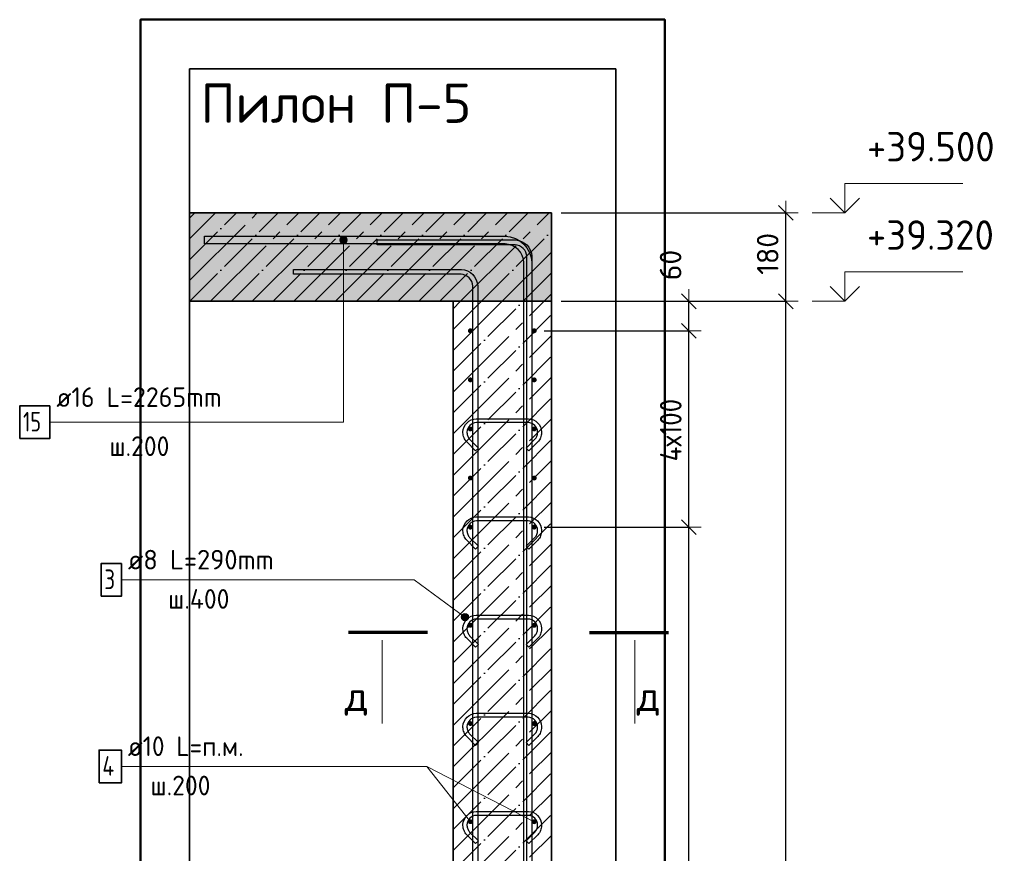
# Model space of a CAD drawing. Header units: millimetres. Extents: x -2995 to 60896, y -2809 to 57831.
# Tile 103 of 169: x 46196 to 48200, y 24738 to 26436. Entities that reach past the tile are written whole.
import ezdxf

# ---------------------------------------------------------------- set-up
doc = ezdxf.new("R2010")
doc.units = ezdxf.units.MM
doc.header["$PDMODE"] = 65
doc.linetypes.add('______11', pattern=[100, 80, -10, 0, -10])
doc.linetypes.add('______5', pattern=[220, 160, -20, 20, -20])
for name, color, linetype, lineweight in [('Standard', 7, 'Continuous', 25), ('Арм.стержн. вертикальными 1', 22, 'Continuous', 35), ('Арм.стержн.горизонт. 1', 180, 'Continuous', 35), ('Высотная отметки_ общее', 7, 'Continuous', 13), ('Размерная линия_ общее', 7, 'Continuous', 13)]:
    doc.layers.add(name, color=color, linetype=linetype, lineweight=lineweight)
doc.layers.add('Арм.стержн. вертикальными 2', color=7, linetype='Continuous', lineweight=35, true_color=0x006e00)
doc.layers.add('Арм.стержн.Стяжки', color=7, linetype='Continuous', lineweight=35, true_color=0x501e0f)
doc.styles.add('ISOCPEUR', font='ISOCPEUR')
doc.dimstyles.new('DIMSTYLE_3', dxfattribs={"dimtxt": 44, "dimasz": 50, "dimexe": 0, "dimexo": 0, "dimgap": 22, "dimtad": 2, "dimdec": 0, "dimrnd": 5, "dimzin": 12, "dimdsep": 46, "dimtxsty": 'ISOCPEUR', "dimblk1": 'ALL_ML_STRICH', "dimblk2": 'ALL_ML_STRICH', "dimsah": 1, "dimcen": 0, "dimclrd": 7, "dimclre": 256, "dimclrt": 7, "dimadec": 0, "dimazin": 0, "dimtfac": 1, "dimtdec": 0, "dimtix": 1, "dimtmove": 2, "dimatfit": 3, "dimfxl": 0, "dimtvp": 1.2, "dimtzin": 0, "dimlwd": 0, "dimlwe": -3, "dimarcsym": 0})
doc.dimstyles.new('DIMSTYLE_5', dxfattribs={"dimtxt": 44, "dimasz": 50, "dimexe": 0, "dimexo": 0, "dimgap": 22, "dimtad": 2, "dimdec": 0, "dimrnd": 5, "dimzin": 12, "dimdsep": 46, "dimtxsty": 'ISOCPEUR', "dimblk1": 'ALL_ML_STRICH', "dimblk2": 'ALL_ML_STRICH', "dimsah": 1, "dimcen": 0, "dimclrd": 7, "dimclre": 256, "dimclrt": 7, "dimadec": 0, "dimazin": 0, "dimtfac": 1, "dimtdec": 0, "dimtix": 1, "dimtmove": 2, "dimatfit": 3, "dimfxl": 0, "dimtzin": 0, "dimlwd": 0, "dimlwe": -3, "dimarcsym": 0})

# ---------------------------------------------------------------- blocks, each defined once
blk = doc.blocks.new('COMPLEX_ELEVATIONDIM_5')
at = {"layer": 'Высотная отметки_ общее', "color": 7, "linetype": 'Continuous', "lineweight": 13, "transparency": 33554687}
for p, q in [((47875.5, 26042), (47875.5, 26102)), ((47875.5, 26102), (48115.5, 26102)), ((47875.5, 26042), (47845.5, 26072)), ((47875.5, 26042), (47905.5, 26072)), ((47875.5, 26042), (47809.3, 26042)), ((47875.5, 26042), (47875.5, 26042)), ((47875.5, 26042), (47875.5, 26042)), ((47875.5, 26042), (47875.5, 26042)), ((47875.5, 26042), (47875.5, 26042)), ((47875.5, 25862), (47875.5, 25922)), ((47875.5, 25922), (48115.5, 25922)), ((47875.5, 25862), (47845.5, 25892)), ((47875.5, 25862), (47905.5, 25892)), ((47875.5, 25862), (47809.3, 25862)), ((47875.5, 25862), (47875.5, 25862)), ((47875.5, 25862), (47875.5, 25862)), ((47875.5, 25862), (47875.5, 25862)), ((47875.5, 25862), (47875.5, 25862))]:
    blk.add_line(p, q, dxfattribs=at)
at = {"layer": 'Высотная отметки_ общее', "color": 7, "linetype": 'Continuous', "lineweight": 13, "transparency": 33554687, "char_height": 60, "width": 298.477, "attachment_point": 7, "style": 'ISOCPEUR'}
for s, insert in [('\\W0.96;+39.500', (47920.5, 26147)), ('\\W0.96;+39.320', (47920.5, 25967))]:
    blk.add_mtext(s, dxfattribs=dict(at, insert=insert))
blk = doc.blocks.new('ALL_ML_STRICH')
at = {"color": 0, "linetype": 'ByBlock', "lineweight": -2}
for p, q in [((0, -0.5), (0, 0.5)), ((-1, 0), (0.5, 0)), ((-0.3, -0.3), (0.3, 0.3))]:
    blk.add_line(p, q, dxfattribs=at)
blk = doc.blocks.new('*D162')
at = {"layer": 'DEFPOINTS', "color": 7, "linetype": 'Continuous', "lineweight": 13, "transparency": 33554687}
for p in [(47278.2, 25862), (47326.2, 22742), (47755.5, 22742)]:
    blk.add_point(p, dxfattribs=at)
at = {"layer": 'Размерная линия_ общее', "color": 253, "linetype": 'Continuous', "lineweight": -2, "true_color": 0xa0a0a0, "transparency": 33554687}
for p, q in [((47298.2, 25862), (47755.5, 25862)), ((47346.2, 22742), (47755.5, 22742))]:
    blk.add_line(p, q, dxfattribs=at)
at = {"layer": 'Размерная линия_ общее', "color": 7, "linetype": 'Continuous', "lineweight": -2, "transparency": 33554687}
blk.add_line((47755.5, 22742), (47755.5, 25862), dxfattribs=at)
at = {"layer": 'Размерная линия_ общее', "color": 7, "linetype": 'Continuous', "lineweight": 13, "transparency": 33554687, "xscale": 50, "yscale": 50, "zscale": 50}
for p, rotation in [((47755.5, 25862), 90), ((47755.5, 22742), 270)]:
    blk.add_blockref('ALL_ML_STRICH', p, dxfattribs=dict(at, rotation=rotation))
at = {"layer": 'Размерная линия_ общее', "color": 7, "linetype": 'Continuous', "lineweight": 13, "transparency": 33554687, "insert": (47718.5, 24308.6), "char_height": 44, "width": 176, "attachment_point": 5, "rotation": 90, "style": 'ISOCPEUR'}
blk.add_mtext('\\A1;{3120}', dxfattribs=at)
blk = doc.blocks.new('*D163')
at = {"layer": 'DEFPOINTS', "color": 7, "linetype": 'Continuous', "lineweight": 13, "transparency": 33554687}
for p in [(47278.2, 26042), (47278.2, 25862), (47755.5, 25862)]:
    blk.add_point(p, dxfattribs=at)
at = {"layer": 'Размерная линия_ общее', "color": 253, "linetype": 'Continuous', "lineweight": -2, "true_color": 0xa0a0a0, "transparency": 33554687}
for p, q in [((47298.2, 26042), (47755.5, 26042)), ((47298.2, 25862), (47755.5, 25862))]:
    blk.add_line(p, q, dxfattribs=at)
at = {"layer": 'Размерная линия_ общее', "color": 7, "linetype": 'Continuous', "lineweight": -2, "transparency": 33554687}
blk.add_line((47755.5, 25862), (47755.5, 26042), dxfattribs=at)
at = {"layer": 'Размерная линия_ общее', "color": 7, "linetype": 'Continuous', "lineweight": 13, "transparency": 33554687, "xscale": 50, "yscale": 50, "zscale": 50}
for p, rotation in [((47755.5, 26042), 90), ((47755.5, 25862), 270)]:
    blk.add_blockref('ALL_ML_STRICH', p, dxfattribs=dict(at, rotation=rotation))
at = {"layer": 'Размерная линия_ общее', "color": 7, "linetype": 'Continuous', "lineweight": 13, "transparency": 33554687, "insert": (47718.5, 25958.6), "char_height": 44, "width": 132, "attachment_point": 5, "rotation": 90, "style": 'ISOCPEUR'}
blk.add_mtext('\\A1;{180}', dxfattribs=at)
blk = doc.blocks.new('*D166')
at = {"layer": 'DEFPOINTS', "color": 7, "linetype": 'Continuous', "lineweight": 13, "transparency": 33554687}
for p in [(47243.2, 25402), (47243.2, 23202), (47558.2, 23202)]:
    blk.add_point(p, dxfattribs=at)
at = {"layer": 'Размерная линия_ общее', "color": 253, "linetype": 'Continuous', "lineweight": -2, "true_color": 0xa0a0a0, "transparency": 33554687}
for p, q in [((47263.2, 25402), (47558.2, 25402)), ((47263.2, 23202), (47558.2, 23202))]:
    blk.add_line(p, q, dxfattribs=at)
at = {"layer": 'Размерная линия_ общее', "color": 7, "linetype": 'Continuous', "lineweight": -2, "transparency": 33554687}
blk.add_line((47558.2, 23202), (47558.2, 25402), dxfattribs=at)
at = {"layer": 'Размерная линия_ общее', "color": 7, "linetype": 'Continuous', "lineweight": 13, "transparency": 33554687, "xscale": 50, "yscale": 50, "zscale": 50}
for p, rotation in [((47558.2, 25402), 90), ((47558.2, 23202), 270)]:
    blk.add_blockref('ALL_ML_STRICH', p, dxfattribs=dict(at, rotation=rotation))
at = {"layer": 'Размерная линия_ общее', "color": 7, "linetype": 'Continuous', "lineweight": 13, "transparency": 33554687, "insert": (47499.2, 24158), "char_height": 44, "width": 2.2, "attachment_point": 1, "rotation": 90, "line_spacing_factor": 0.60241, "style": 'ISOCPEUR'}
blk.add_mtext('\\W0.91;11х200=2200', dxfattribs=at)
blk = doc.blocks.new('*D167')
at = {"layer": 'DEFPOINTS', "color": 7, "linetype": 'Continuous', "lineweight": 13, "transparency": 33554687}
for p in [(47243.2, 25802), (47243.2, 25402), (47558.2, 25402)]:
    blk.add_point(p, dxfattribs=at)
at = {"layer": 'Размерная линия_ общее', "color": 253, "linetype": 'Continuous', "lineweight": -2, "true_color": 0xa0a0a0, "transparency": 33554687}
for p, q in [((47263.2, 25802), (47558.2, 25802)), ((47263.2, 25402), (47558.2, 25402))]:
    blk.add_line(p, q, dxfattribs=at)
at = {"layer": 'Размерная линия_ общее', "color": 7, "linetype": 'Continuous', "lineweight": -2, "transparency": 33554687}
blk.add_line((47558.2, 25402), (47558.2, 25802), dxfattribs=at)
at = {"layer": 'Размерная линия_ общее', "color": 7, "linetype": 'Continuous', "lineweight": 13, "transparency": 33554687, "xscale": 50, "yscale": 50, "zscale": 50}
for p, rotation in [((47558.2, 25802), 90), ((47558.2, 25402), 270)]:
    blk.add_blockref('ALL_ML_STRICH', p, dxfattribs=dict(at, rotation=rotation))
at = {"layer": 'Размерная линия_ общее', "color": 7, "linetype": 'Continuous', "lineweight": 13, "transparency": 33554687, "insert": (47499.2, 25536), "char_height": 44, "width": 2.2, "attachment_point": 1, "rotation": 90, "line_spacing_factor": 0.60241, "style": 'ISOCPEUR'}
blk.add_mtext('\\W0.91;4х100', dxfattribs=at)
blk = doc.blocks.new('*D168')
at = {"layer": 'DEFPOINTS', "color": 7, "linetype": 'Continuous', "lineweight": 13, "transparency": 33554687}
for p in [(47278.2, 25862), (47243.2, 25802), (47558.2, 25802)]:
    blk.add_point(p, dxfattribs=at)
at = {"layer": 'Размерная линия_ общее', "color": 253, "linetype": 'Continuous', "lineweight": -2, "true_color": 0xa0a0a0, "transparency": 33554687}
for p, q in [((47298.2, 25862), (47558.2, 25862)), ((47263.2, 25802), (47558.2, 25802))]:
    blk.add_line(p, q, dxfattribs=at)
at = {"layer": 'Размерная линия_ общее', "color": 7, "linetype": 'Continuous', "lineweight": -2, "transparency": 33554687}
blk.add_line((47558.2, 25802), (47558.2, 25862), dxfattribs=at)
at = {"layer": 'Размерная линия_ общее', "color": 7, "linetype": 'Continuous', "lineweight": 13, "transparency": 33554687, "xscale": 50, "yscale": 50, "zscale": 50}
for p, rotation in [((47558.2, 25862), 90), ((47558.2, 25802), 270)]:
    blk.add_blockref('ALL_ML_STRICH', p, dxfattribs=dict(at, rotation=rotation))
at = {"layer": 'Размерная линия_ общее', "color": 7, "linetype": 'Continuous', "lineweight": 13, "transparency": 33554687, "insert": (47520.8, 25935.9), "char_height": 44, "width": 88, "attachment_point": 5, "rotation": 90, "style": 'ISOCPEUR'}
blk.add_mtext('\\A1;{60}', dxfattribs=at)

msp = doc.modelspace()

# ---------------------------------------------------------------- hatches: boundary and pattern name
at = {"linetype": 'Continuous', "lineweight": -3, "transparency": 33554687}
msp.add_hatch(color=9, dxfattribs=at).paths.add_polyline_path([(47278.2, 25862), (47278.2, 26042), (46541.8, 26042), (46541.8, 25862)])
at = {"layer": 'Арм.стержн. вертикальными 2', "linetype": 'Continuous', "lineweight": 13, "transparency": 33554687}
for points in [[(46847.7, 25987), (46862.7, 25987), (46861.6, 25990.8)], [(46847.7, 25987), (46861.6, 25990.8), (46848.7, 25990.8)], [(46848.7, 25983.3), (46862.7, 25987), (46847.7, 25987)], [(46848.7, 25990.8), (46861.6, 25990.8), (46858.9, 25993.5)], [(46848.7, 25990.8), (46858.9, 25993.5), (46851.4, 25993.5)], [(46848.7, 25983.3), (46861.6, 25983.3), (46862.7, 25987)], [(46851.4, 25980.6), (46861.6, 25983.3), (46848.7, 25983.3)], [(46851.4, 25993.5), (46858.9, 25993.5), (46855.2, 25994.5)], [(46851.4, 25980.6), (46858.9, 25980.6), (46861.6, 25983.3)], [(46858.9, 25980.6), (46851.4, 25980.6), (46855.2, 25979.5)]]:
    msp.add_hatch(color=7, dxfattribs=at).paths.add_polyline_path(points)
at = {"layer": 'Арм.стержн.горизонт. 1', "linetype": 'Continuous', "lineweight": 50, "transparency": 33554687}
for points in [[(47118.2, 25802), (47117.9, 25804), (47116.8, 25805.6), (47115.2, 25806.7), (47113.2, 25807), (47111.3, 25806.7), (47109.7, 25805.6), (47108.6, 25804), (47108.2, 25802), (47108.6, 25800.1), (47109.7, 25798.5), (47111.3, 25797.4), (47113.2, 25797), (47115.2, 25797.4), (47116.8, 25798.5), (47117.9, 25800.1)], [(47248.2, 25802), (47247.9, 25804), (47246.8, 25805.6), (47245.2, 25806.7), (47243.2, 25807), (47241.3, 25806.7), (47239.7, 25805.6), (47238.6, 25804), (47238.2, 25802), (47238.6, 25800.1), (47239.7, 25798.5), (47241.3, 25797.4), (47243.2, 25797), (47245.2, 25797.4), (47246.8, 25798.5), (47247.9, 25800.1)], [(47118.2, 25702), (47117.9, 25704), (47116.8, 25705.6), (47115.2, 25706.7), (47113.2, 25707), (47111.3, 25706.7), (47109.7, 25705.6), (47108.6, 25704), (47108.2, 25702), (47108.6, 25700.1), (47109.7, 25698.5), (47111.3, 25697.4), (47113.2, 25697), (47115.2, 25697.4), (47116.8, 25698.5), (47117.9, 25700.1)], [(47248.2, 25702), (47247.9, 25704), (47246.8, 25705.6), (47245.2, 25706.7), (47243.2, 25707), (47241.3, 25706.7), (47239.7, 25705.6), (47238.6, 25704), (47238.2, 25702), (47238.6, 25700.1), (47239.7, 25698.5), (47241.3, 25697.4), (47243.2, 25697), (47245.2, 25697.4), (47246.8, 25698.5), (47247.9, 25700.1)], [(47118.2, 25602), (47117.9, 25604), (47116.8, 25605.6), (47115.2, 25606.7), (47113.2, 25607), (47111.3, 25606.7), (47109.7, 25605.6), (47108.6, 25604), (47108.2, 25602), (47108.6, 25600.1), (47109.7, 25598.5), (47111.3, 25597.4), (47113.2, 25597), (47115.2, 25597.4), (47116.8, 25598.5), (47117.9, 25600.1)], [(47248.2, 25602), (47247.9, 25604), (47246.8, 25605.6), (47245.2, 25606.7), (47243.2, 25607), (47241.3, 25606.7), (47239.7, 25605.6), (47238.6, 25604), (47238.2, 25602), (47238.6, 25600.1), (47239.7, 25598.5), (47241.3, 25597.4), (47243.2, 25597), (47245.2, 25597.4), (47246.8, 25598.5), (47247.9, 25600.1)], [(47118.2, 25502), (47117.9, 25504), (47116.8, 25505.6), (47115.2, 25506.7), (47113.2, 25507), (47111.3, 25506.7), (47109.7, 25505.6), (47108.6, 25504), (47108.2, 25502), (47108.6, 25500.1), (47109.7, 25498.5), (47111.3, 25497.4), (47113.2, 25497), (47115.2, 25497.4), (47116.8, 25498.5), (47117.9, 25500.1)], [(47248.2, 25502), (47247.9, 25504), (47246.8, 25505.6), (47245.2, 25506.7), (47243.2, 25507), (47241.3, 25506.7), (47239.7, 25505.6), (47238.6, 25504), (47238.2, 25502), (47238.6, 25500.1), (47239.7, 25498.5), (47241.3, 25497.4), (47243.2, 25497), (47245.2, 25497.4), (47246.8, 25498.5), (47247.9, 25500.1)], [(47118.2, 25402), (47117.9, 25404), (47116.8, 25405.6), (47115.2, 25406.7), (47113.2, 25407), (47111.3, 25406.7), (47109.7, 25405.6), (47108.6, 25404), (47108.2, 25402), (47108.6, 25400.1), (47109.7, 25398.5), (47111.3, 25397.4), (47113.2, 25397), (47115.2, 25397.4), (47116.8, 25398.5), (47117.9, 25400.1)], [(47248.2, 25402), (47247.9, 25404), (47246.8, 25405.6), (47245.2, 25406.7), (47243.2, 25407), (47241.3, 25406.7), (47239.7, 25405.6), (47238.6, 25404), (47238.2, 25402), (47238.6, 25400.1), (47239.7, 25398.5), (47241.3, 25397.4), (47243.2, 25397), (47245.2, 25397.4), (47246.8, 25398.5), (47247.9, 25400.1)], [(47118.2, 25202), (47117.9, 25204), (47116.8, 25205.6), (47115.2, 25206.7), (47113.2, 25207), (47111.3, 25206.7), (47109.7, 25205.6), (47108.6, 25204), (47108.2, 25202), (47108.6, 25200.1), (47109.7, 25198.5), (47111.3, 25197.4), (47113.2, 25197), (47115.2, 25197.4), (47116.8, 25198.5), (47117.9, 25200.1)], [(47248.2, 25202), (47247.9, 25204), (47246.8, 25205.6), (47245.2, 25206.7), (47243.2, 25207), (47241.3, 25206.7), (47239.7, 25205.6), (47238.6, 25204), (47238.2, 25202), (47238.6, 25200.1), (47239.7, 25198.5), (47241.3, 25197.4), (47243.2, 25197), (47245.2, 25197.4), (47246.8, 25198.5), (47247.9, 25200.1)], [(47118.2, 25002), (47117.9, 25004), (47116.8, 25005.6), (47115.2, 25006.7), (47113.2, 25007), (47111.3, 25006.7), (47109.7, 25005.6), (47108.6, 25004), (47108.2, 25002), (47108.6, 25000.1), (47109.7, 24998.5), (47111.3, 24997.4), (47113.2, 24997), (47115.2, 24997.4), (47116.8, 24998.5), (47117.9, 25000.1)], [(47248.2, 25002), (47247.9, 25004), (47246.8, 25005.6), (47245.2, 25006.7), (47243.2, 25007), (47241.3, 25006.7), (47239.7, 25005.6), (47238.6, 25004), (47238.2, 25002), (47238.6, 25000.1), (47239.7, 24998.5), (47241.3, 24997.4), (47243.2, 24997), (47245.2, 24997.4), (47246.8, 24998.5), (47247.9, 25000.1)], [(47118.2, 24802), (47117.9, 24804), (47116.8, 24805.6), (47115.2, 24806.7), (47113.2, 24807), (47111.3, 24806.7), (47109.7, 24805.6), (47108.6, 24804), (47108.2, 24802), (47108.6, 24800.1), (47109.7, 24798.5), (47111.3, 24797.4), (47113.2, 24797), (47115.2, 24797.4), (47116.8, 24798.5), (47117.9, 24800.1)], [(47248.2, 24802), (47247.9, 24804), (47246.8, 24805.6), (47245.2, 24806.7), (47243.2, 24807), (47241.3, 24806.7), (47239.7, 24805.6), (47238.6, 24804), (47238.2, 24802), (47238.6, 24800.1), (47239.7, 24798.5), (47241.3, 24797.4), (47243.2, 24797), (47245.2, 24797.4), (47246.8, 24798.5), (47247.9, 24800.1)]]:
    msp.add_hatch(color=4, dxfattribs=at).paths.add_polyline_path(points)
at = {"layer": 'Арм.стержн.Стяжки', "linetype": 'Continuous', "lineweight": 13, "transparency": 33554687}
for points in [[(47094.8, 25219.7), (47099.2, 25225.7), (47096.2, 25223.3)], [(47099.2, 25225.7), (47094.8, 25219.7), (47095.4, 25215.9)], [(47099.2, 25225.7), (47095.4, 25215.9), (47103, 25226.3)], [(47103, 25226.3), (47095.4, 25215.9), (47097.8, 25212.9)], [(47103, 25226.3), (47097.8, 25212.9), (47106.7, 25225)], [(47106.7, 25225), (47097.8, 25212.9), (47101.5, 25211.5)], [(47106.7, 25225), (47101.5, 25211.5), (47109.1, 25221.9)], [(47109.1, 25221.9), (47101.5, 25211.5), (47105.2, 25212.1)], [(47109.1, 25221.9), (47105.2, 25212.1), (47109.7, 25218.1)], [(47109.7, 25218.1), (47105.2, 25212.1), (47108.3, 25214.5)]]:
    msp.add_hatch(color=7, dxfattribs=at).paths.add_polyline_path(points)

# ---------------------------------------------------------------- linework, layer by layer
at = {"color": 7, "linetype": 'Continuous', "lineweight": 25, "transparency": 33554687}
msp.add_line((46541.8, 25812), (46541.8, 26092), dxfattribs=at)
at = {"color": 253, "linetype": '______11', "lineweight": -3, "true_color": 0xababab, "transparency": 33554687}
for p, q in [((46541.8, 26031.6), (46552.2, 26042)), ((46541.8, 25946.8), (46637.1, 26042)), ((46541.9, 25862), (46721.9, 26042)), ((46626.8, 25862), (46806.8, 26042)), ((46711.6, 25862), (46891.6, 26042)), ((46796.5, 25862), (46976.5, 26042)), ((46881.3, 25862), (47061.3, 26042)), ((46966.2, 25862), (47146.2, 26042)), ((47051, 25862), (47231, 26042)), ((47135.9, 25862), (47278.2, 26004.4)), ((47220.7, 25862), (47278.2, 25919.6))]:
    msp.add_line(p, q, dxfattribs=at)
at = {"color": 253, "linetype": '______5', "lineweight": -3, "true_color": 0xababab, "transparency": 33554687}
for p, q in [((46541.8, 25989.2), (46594.6, 26042)), ((46541.8, 25904.3), (46679.5, 26042)), ((46584.3, 25862), (46764.3, 26042)), ((46669.2, 25862), (46849.2, 26042)), ((46754, 25862), (46934, 26042)), ((46838.9, 25862), (47018.9, 26042)), ((46923.7, 25862), (47103.7, 26042)), ((47008.6, 25862), (47188.6, 26042)), ((47093.5, 25862), (47273.5, 26042)), ((47178.3, 25862), (47278.2, 25962)), ((47263.2, 25862), (47278.2, 25877.1))]:
    msp.add_line(p, q, dxfattribs=at)
at = {"color": 7, "linetype": 'Continuous', "lineweight": 35, "transparency": 33554687}
for p, q in [((47278.2, 26042), (46541.8, 26042)), ((47278.2, 25862), (47278.2, 26042)), ((46541.8, 25862), (47078.2, 25862))]:
    msp.add_line(p, q, dxfattribs=at)
at = {"color": 7, "linetype": 'Continuous', "lineweight": 13, "transparency": 33554687}
msp.add_line((47078.2, 25862), (47278.2, 25862), dxfattribs=at)
at = {"layer": 'Standard', "color": 52, "linetype": 'Continuous', "lineweight": -3, "transparency": 33554687}
for p, q in [((46541.8, 26335.7), (47409.1, 26335.7)), ((46541.8, 22697.5), (46541.8, 26335.7)), ((46541.8, 26335.7), (46541.8, 22697.5)), ((47409.1, 26335.7), (46541.8, 26335.7)), ((47409.1, 26335.7), (47409.1, 22697.5)), ((47409.1, 22697.5), (47409.1, 26335.7))]:
    msp.add_line(p, q, dxfattribs=at)
at = {"layer": 'Standard', "color": 7, "linetype": 'Continuous', "lineweight": 70, "transparency": 33554687}
for p, q in [((47025.7, 25187.5), (46864.9, 25187.5)), ((47355.7, 25187.5), (47516.5, 25187.5))]:
    msp.add_line(p, q, dxfattribs=at)
at = {"layer": 'Standard', "color": 7, "linetype": 'Continuous', "lineweight": 13, "transparency": 33554687}
for p, q in [((46933.4, 25171.5), (46933.4, 25001.9)), ((47447.9, 25171.5), (47447.9, 25001.9)), ((47243.2, 24802), (47024.8, 24914.5))]:
    msp.add_line(p, q, dxfattribs=at)
at = {"layer": 'Standard', "color": 7, "linetype": 'Continuous', "lineweight": 50, "transparency": 33554687}
msp.add_lwpolyline([(46441.8, 22597.5), (47509.1, 22597.5), (47509.1, 26435.7), (46441.8, 26435.7), (46441.8, 22597.5)], dxfattribs=at)
at = {"layer": 'Арм.стержн. вертикальными 1', "color": 4, "linetype": 'Continuous', "lineweight": 25, "transparency": 33554687}
for points in [[(47228.2, 22742), (47228.2, 25953), (47227.6, 25957.5), (47226.1, 25962.1), (47223.8, 25966.3), (47220.9, 25969.7), (47217.5, 25972.6), (47213.3, 25974.9), (47208.7, 25976.4), (47204.2, 25977), (46923.2, 25977), (46923.2, 25987), (47204.9, 25987), (47211, 25986.2), (47217.3, 25984.1), (47223.2, 25980.8), (47228, 25976.8), (47232, 25972), (47235.3, 25966.1), (47237.4, 25959.8), (47238.2, 25953.7), (47238.2, 22742), (47228.2, 22742)], [(47228.2, 22742), (47228.2, 25953), (47227.6, 25957.5), (47226.1, 25962.1), (47223.8, 25966.3), (47220.9, 25969.7), (47217.5, 25972.6), (47213.3, 25974.9), (47208.7, 25976.4), (47204.2, 25977), (46923.2, 25977), (46923.2, 25987), (47204.9, 25987), (47211, 25986.2), (47217.3, 25984.1), (47223.2, 25980.8), (47228, 25976.8), (47232, 25972), (47235.3, 25966.1), (47237.4, 25959.8), (47238.2, 25953.7), (47238.2, 22742), (47228.2, 22742)], [(47228.2, 22742), (47228.2, 25953), (47227.6, 25957.5), (47226.1, 25962.1), (47223.8, 25966.3), (47220.9, 25969.7), (47217.5, 25972.6), (47213.3, 25974.9), (47208.7, 25976.4), (47204.2, 25977), (46923.2, 25977), (46923.2, 25987), (47204.9, 25987), (47211, 25986.2), (47217.3, 25984.1), (47223.2, 25980.8), (47228, 25976.8), (47232, 25972), (47235.3, 25966.1), (47237.4, 25959.8), (47238.2, 25953.7), (47238.2, 22742), (47228.2, 22742)], [(47118.2, 22742), (47118.2, 25893), (47117.6, 25897.5), (47116.1, 25902.1), (47113.8, 25906.3), (47110.9, 25909.7), (47107.5, 25912.6), (47103.3, 25914.9), (47098.7, 25916.4), (47094.2, 25917), (46753.2, 25917), (46753.2, 25927), (47094.9, 25927), (47101, 25926.2), (47107.3, 25924.1), (47113.2, 25920.8), (47118, 25916.8), (47122, 25912), (47125.3, 25906.1), (47127.4, 25899.8), (47128.2, 25893.7), (47128.2, 22742), (47118.2, 22742)], [(47118.2, 22742), (47118.2, 25893), (47117.6, 25897.5), (47116.1, 25902.1), (47113.8, 25906.3), (47110.9, 25909.7), (47107.5, 25912.6), (47103.3, 25914.9), (47098.7, 25916.4), (47094.2, 25917), (46753.2, 25917), (46753.2, 25927), (47094.9, 25927), (47101, 25926.2), (47107.3, 25924.1), (47113.2, 25920.8), (47118, 25916.8), (47122, 25912), (47125.3, 25906.1), (47127.4, 25899.8), (47128.2, 25893.7), (47128.2, 22742), (47118.2, 22742)], [(47118.2, 22742), (47118.2, 25893), (47117.6, 25897.5), (47116.1, 25902.1), (47113.8, 25906.3), (47110.9, 25909.7), (47107.5, 25912.6), (47103.3, 25914.9), (47098.7, 25916.4), (47094.2, 25917), (46753.2, 25917), (46753.2, 25927), (47094.9, 25927), (47101, 25926.2), (47107.3, 25924.1), (47113.2, 25920.8), (47118, 25916.8), (47122, 25912), (47125.3, 25906.1), (47127.4, 25899.8), (47128.2, 25893.7), (47128.2, 22742), (47118.2, 22742)]]:
    msp.add_lwpolyline(points, dxfattribs=at)
at = {"layer": 'Арм.стержн. вертикальными 2', "color": 7, "linetype": 'Continuous', "lineweight": 13, "transparency": 33554687}
for p, q in [((46847.7, 25987), (46847.7, 25987)), ((46855.2, 25994.5), (46855.2, 25994.5)), ((46855.2, 25615.6), (46855.2, 25987)), ((46855.2, 25979.5), (46855.2, 25979.5)), ((46862.7, 25987), (46862.7, 25987)), ((46257.2, 25615.6), (46855.2, 25615.6))]:
    msp.add_line(p, q, dxfattribs=at)
at = {"layer": 'Арм.стержн. вертикальными 2', "color": 7, "linetype": 'Continuous', "lineweight": 25, "transparency": 33554687}
msp.add_lwpolyline([(46572.2, 25995), (47184.9, 25995), (47194.6, 25993.7), (47204.8, 25990.3), (47214.2, 25985.1), (47221.9, 25978.7), (47228.3, 25971), (47233.5, 25961.6), (47236.9, 25951.4), (47238.2, 25941.7), (47238.2, 24365), (47222.2, 24365), (47222.2, 25940.6), (47221.2, 25947.8), (47218.8, 25955.1), (47215.1, 25961.8), (47210.5, 25967.3), (47205, 25971.9), (47198.3, 25975.6), (47191, 25978), (47183.8, 25979), (46572.2, 25979), (46572.2, 25995)], dxfattribs=at)
msp.add_lwpolyline([(46572.2, 25995), (47184.9, 25995), (47194.6, 25993.7), (47204.8, 25990.3), (47214.2, 25985.1), (47221.9, 25978.7), (47228.3, 25971), (47233.5, 25961.6), (47236.9, 25951.4), (47238.2, 25941.7), (47238.2, 24365), (47222.2, 24365), (47222.2, 25940.6), (47221.2, 25947.8), (47218.8, 25955.1), (47215.1, 25961.8), (47210.5, 25967.3), (47205, 25971.9), (47198.3, 25975.6), (47191, 25978), (47183.8, 25979), (46572.2, 25979), (46572.2, 25995)], dxfattribs=at)
msp.add_lwpolyline([(46572.2, 25995), (47184.9, 25995), (47194.6, 25993.7), (47204.8, 25990.3), (47214.2, 25985.1), (47221.9, 25978.7), (47228.3, 25971), (47233.5, 25961.6), (47236.9, 25951.4), (47238.2, 25941.7), (47238.2, 24365), (47222.2, 24365), (47222.2, 25940.6), (47221.2, 25947.8), (47218.8, 25955.1), (47215.1, 25961.8), (47210.5, 25967.3), (47205, 25971.9), (47198.3, 25975.6), (47191, 25978), (47183.8, 25979), (46572.2, 25979), (46572.2, 25995)], dxfattribs=at)
at = {"layer": 'Арм.стержн. вертикальными 2', "color": 7, "linetype": 'Continuous', "lineweight": 35, "transparency": 33554687}
msp.add_lwpolyline([(46195.9, 25582.3), (46257.2, 25582.3), (46257.2, 25648.9), (46195.9, 25648.9), (46195.9, 25582.3)], dxfattribs=at)
at = {"layer": 'Арм.стержн. вертикальными 2', "color": 7, "linetype": 'Continuous', "lineweight": 13, "transparency": 33554687}
msp.add_circle((46855.2, 25987), 7.5, dxfattribs=at)
at = {"layer": 'Арм.стержн.горизонт. 1', "color": 52, "linetype": 'Continuous', "lineweight": 25, "transparency": 33554687}
for p, q in [((47078.2, 25862), (47078.2, 25862)), ((47278.2, 25862), (47278.2, 25862))]:
    msp.add_line(p, q, dxfattribs=at)
at = {"layer": 'Арм.стержн.горизонт. 1', "color": 7, "linetype": 'Continuous', "lineweight": 13, "transparency": 33554687}
for p, q in [((46402.8, 24914.5), (47024.8, 24914.5)), ((47024.8, 24914.5), (47113.2, 24802))]:
    msp.add_line(p, q, dxfattribs=at)
at = {"layer": 'Арм.стержн.горизонт. 1', "color": 7, "linetype": 'Continuous', "lineweight": 35, "transparency": 33554687}
msp.add_lwpolyline([(46357.5, 24881.2), (46402.8, 24881.2), (46402.8, 24947.8), (46357.5, 24947.8), (46357.5, 24881.2)], dxfattribs=at)
at = {"layer": 'Арм.стержн.Стяжки', "color": 7, "linetype": 'Continuous', "lineweight": 13, "transparency": 33554687}
for p, q in [((46402.8, 25294.5), (46998.8, 25294.5)), ((46998.8, 25294.5), (47102.2, 25218.9)), ((47096.2, 25223.3), (47096.2, 25223.3)), ((47106.7, 25225), (47106.7, 25225)), ((47108.3, 25214.5), (47108.3, 25214.5)), ((47097.8, 25212.9), (47097.8, 25212.9))]:
    msp.add_line(p, q, dxfattribs=at)
at = {"layer": 'Арм.стержн.Стяжки', "color": 40, "linetype": 'Continuous', "lineweight": 25, "transparency": 33554687}
for points in [[(47124, 25557.5), (47106, 25575.6), (47104.3, 25577.5), (47102.8, 25579.6), (47101.5, 25581.9), (47100.4, 25584.2), (47099.5, 25586.6), (47098.8, 25589.1), (47098.4, 25591.7), (47098.2, 25594.2), (47098.2, 25596.2), (47098.9, 25601.1), (47100.6, 25606.2), (47103.2, 25610.9), (47106.4, 25614.7), (47110.3, 25617.9), (47115, 25620.6), (47120, 25622.2), (47124.9, 25622.9), (47231.6, 25622.9), (47236.4, 25622.2), (47241.5, 25620.6), (47246.2, 25617.9), (47250.1, 25614.7), (47253.3, 25610.9), (47255.9, 25606.2), (47257.6, 25601.1), (47258.2, 25596.2), (47258.2, 25594.2), (47258.1, 25591.7), (47257.6, 25589.1), (47257, 25586.6), (47256.1, 25584.2), (47255, 25581.9), (47253.7, 25579.6), (47252.2, 25577.5), (47250.5, 25575.6), (47232.4, 25557.5), (47226.8, 25563.2), (47244.7, 25581), (47245.9, 25582.5), (47247, 25584), (47247.9, 25585.6), (47248.7, 25587.3), (47249.3, 25589), (47249.8, 25590.8), (47250.1, 25592.6), (47250.2, 25594.5), (47250.2, 25595.7), (47249.7, 25599.3), (47248.5, 25603), (47246.7, 25606.3), (47244.4, 25609), (47241.6, 25611.3), (47238.3, 25613.2), (47234.6, 25614.4), (47231, 25614.9), (47125.5, 25614.9), (47121.9, 25614.4), (47118.2, 25613.2), (47114.8, 25611.3), (47112.1, 25609), (47109.8, 25606.3), (47108, 25603), (47106.7, 25599.3), (47106.2, 25595.7), (47106.2, 25594.5), (47106.4, 25592.6), (47106.7, 25590.8), (47107.1, 25589), (47107.8, 25587.3), (47108.5, 25585.6), (47109.5, 25584), (47110.6, 25582.5), (47111.8, 25581), (47129.7, 25563.2), (47124, 25557.5)], [(47124, 25357.5), (47106, 25375.6), (47104.3, 25377.5), (47102.8, 25379.6), (47101.5, 25381.9), (47100.4, 25384.2), (47099.5, 25386.6), (47098.8, 25389.1), (47098.4, 25391.7), (47098.2, 25394.2), (47098.2, 25396.2), (47098.9, 25401.1), (47100.6, 25406.2), (47103.2, 25410.9), (47106.4, 25414.7), (47110.3, 25417.9), (47115, 25420.6), (47120, 25422.2), (47124.9, 25422.9), (47231.6, 25422.9), (47236.4, 25422.2), (47241.5, 25420.6), (47246.2, 25417.9), (47250.1, 25414.7), (47253.3, 25410.9), (47255.9, 25406.2), (47257.6, 25401.1), (47258.2, 25396.2), (47258.2, 25394.2), (47258.1, 25391.7), (47257.6, 25389.1), (47257, 25386.6), (47256.1, 25384.2), (47255, 25381.9), (47253.7, 25379.6), (47252.2, 25377.5), (47250.5, 25375.6), (47232.4, 25357.5), (47226.8, 25363.2), (47244.7, 25381), (47245.9, 25382.5), (47247, 25384), (47247.9, 25385.6), (47248.7, 25387.3), (47249.3, 25389), (47249.8, 25390.8), (47250.1, 25392.6), (47250.2, 25394.5), (47250.2, 25395.7), (47249.7, 25399.3), (47248.5, 25403), (47246.7, 25406.3), (47244.4, 25409), (47241.6, 25411.3), (47238.3, 25413.2), (47234.6, 25414.4), (47231, 25414.9), (47125.5, 25414.9), (47121.9, 25414.4), (47118.2, 25413.2), (47114.8, 25411.3), (47112.1, 25409), (47109.8, 25406.3), (47108, 25403), (47106.7, 25399.3), (47106.2, 25395.7), (47106.2, 25394.5), (47106.4, 25392.6), (47106.7, 25390.8), (47107.1, 25389), (47107.8, 25387.3), (47108.5, 25385.6), (47109.5, 25384), (47110.6, 25382.5), (47111.8, 25381), (47129.7, 25363.2), (47124, 25357.5)], [(47124, 25357.5), (47106, 25375.6), (47104.3, 25377.5), (47102.8, 25379.6), (47101.5, 25381.9), (47100.4, 25384.2), (47099.5, 25386.6), (47098.8, 25389.1), (47098.4, 25391.7), (47098.2, 25394.2), (47098.2, 25396.2), (47098.9, 25401.1), (47100.6, 25406.2), (47103.2, 25410.9), (47106.4, 25414.7), (47110.3, 25417.9), (47115, 25420.6), (47120, 25422.2), (47124.9, 25422.9), (47231.6, 25422.9), (47236.4, 25422.2), (47241.5, 25420.6), (47246.2, 25417.9), (47250.1, 25414.7), (47253.3, 25410.9), (47255.9, 25406.2), (47257.6, 25401.1), (47258.2, 25396.2), (47258.2, 25394.2), (47258.1, 25391.7), (47257.6, 25389.1), (47257, 25386.6), (47256.1, 25384.2), (47255, 25381.9), (47253.7, 25379.6), (47252.2, 25377.5), (47250.5, 25375.6), (47232.4, 25357.5), (47226.8, 25363.2), (47244.7, 25381), (47245.9, 25382.5), (47247, 25384), (47247.9, 25385.6), (47248.7, 25387.3), (47249.3, 25389), (47249.8, 25390.8), (47250.1, 25392.6), (47250.2, 25394.5), (47250.2, 25395.7), (47249.7, 25399.3), (47248.5, 25403), (47246.7, 25406.3), (47244.4, 25409), (47241.6, 25411.3), (47238.3, 25413.2), (47234.6, 25414.4), (47231, 25414.9), (47125.5, 25414.9), (47121.9, 25414.4), (47118.2, 25413.2), (47114.8, 25411.3), (47112.1, 25409), (47109.8, 25406.3), (47108, 25403), (47106.7, 25399.3), (47106.2, 25395.7), (47106.2, 25394.5), (47106.4, 25392.6), (47106.7, 25390.8), (47107.1, 25389), (47107.8, 25387.3), (47108.5, 25385.6), (47109.5, 25384), (47110.6, 25382.5), (47111.8, 25381), (47129.7, 25363.2), (47124, 25357.5)], [(47124, 25157.5), (47106, 25175.6), (47104.3, 25177.5), (47102.8, 25179.6), (47101.5, 25181.9), (47100.4, 25184.2), (47099.5, 25186.6), (47098.8, 25189.1), (47098.4, 25191.7), (47098.2, 25194.2), (47098.2, 25196.2), (47098.9, 25201.1), (47100.6, 25206.2), (47103.2, 25210.9), (47106.4, 25214.7), (47110.3, 25217.9), (47115, 25220.6), (47120, 25222.2), (47124.9, 25222.9), (47231.6, 25222.9), (47236.4, 25222.2), (47241.5, 25220.6), (47246.2, 25217.9), (47250.1, 25214.7), (47253.3, 25210.9), (47255.9, 25206.2), (47257.6, 25201.1), (47258.2, 25196.2), (47258.2, 25194.2), (47258.1, 25191.7), (47257.6, 25189.1), (47257, 25186.6), (47256.1, 25184.2), (47255, 25181.9), (47253.7, 25179.6), (47252.2, 25177.5), (47250.5, 25175.6), (47232.4, 25157.5), (47226.8, 25163.2), (47244.7, 25181), (47245.9, 25182.5), (47247, 25184), (47247.9, 25185.6), (47248.7, 25187.3), (47249.3, 25189), (47249.8, 25190.8), (47250.1, 25192.6), (47250.2, 25194.5), (47250.2, 25195.7), (47249.7, 25199.3), (47248.5, 25203), (47246.7, 25206.3), (47244.4, 25209), (47241.6, 25211.3), (47238.3, 25213.2), (47234.6, 25214.4), (47231, 25214.9), (47125.5, 25214.9), (47121.9, 25214.4), (47118.2, 25213.2), (47114.8, 25211.3), (47112.1, 25209), (47109.8, 25206.3), (47108, 25203), (47106.7, 25199.3), (47106.2, 25195.7), (47106.2, 25194.5), (47106.4, 25192.6), (47106.7, 25190.8), (47107.1, 25189), (47107.8, 25187.3), (47108.5, 25185.6), (47109.5, 25184), (47110.6, 25182.5), (47111.8, 25181), (47129.7, 25163.2), (47124, 25157.5)], [(47124, 24957.5), (47106, 24975.6), (47104.3, 24977.5), (47102.8, 24979.6), (47101.5, 24981.9), (47100.4, 24984.2), (47099.5, 24986.6), (47098.8, 24989.1), (47098.4, 24991.7), (47098.2, 24994.2), (47098.2, 24996.2), (47098.9, 25001.1), (47100.6, 25006.2), (47103.2, 25010.9), (47106.4, 25014.7), (47110.3, 25017.9), (47115, 25020.6), (47120, 25022.2), (47124.9, 25022.9), (47231.6, 25022.9), (47236.4, 25022.2), (47241.5, 25020.6), (47246.2, 25017.9), (47250.1, 25014.7), (47253.3, 25010.9), (47255.9, 25006.2), (47257.6, 25001.1), (47258.2, 24996.2), (47258.2, 24994.2), (47258.1, 24991.7), (47257.6, 24989.1), (47257, 24986.6), (47256.1, 24984.2), (47255, 24981.9), (47253.7, 24979.6), (47252.2, 24977.5), (47250.5, 24975.6), (47232.4, 24957.5), (47226.8, 24963.2), (47244.7, 24981), (47245.9, 24982.5), (47247, 24984), (47247.9, 24985.6), (47248.7, 24987.3), (47249.3, 24989), (47249.8, 24990.8), (47250.1, 24992.6), (47250.2, 24994.5), (47250.2, 24995.7), (47249.7, 24999.3), (47248.5, 25003), (47246.7, 25006.3), (47244.4, 25009), (47241.6, 25011.3), (47238.3, 25013.2), (47234.6, 25014.4), (47231, 25014.9), (47125.5, 25014.9), (47121.9, 25014.4), (47118.2, 25013.2), (47114.8, 25011.3), (47112.1, 25009), (47109.8, 25006.3), (47108, 25003), (47106.7, 24999.3), (47106.2, 24995.7), (47106.2, 24994.5), (47106.4, 24992.6), (47106.7, 24990.8), (47107.1, 24989), (47107.8, 24987.3), (47108.5, 24985.6), (47109.5, 24984), (47110.6, 24982.5), (47111.8, 24981), (47129.7, 24963.2), (47124, 24957.5)], [(47124, 24957.5), (47106, 24975.6), (47104.3, 24977.5), (47102.8, 24979.6), (47101.5, 24981.9), (47100.4, 24984.2), (47099.5, 24986.6), (47098.8, 24989.1), (47098.4, 24991.7), (47098.2, 24994.2), (47098.2, 24996.2), (47098.9, 25001.1), (47100.6, 25006.2), (47103.2, 25010.9), (47106.4, 25014.7), (47110.3, 25017.9), (47115, 25020.6), (47120, 25022.2), (47124.9, 25022.9), (47231.6, 25022.9), (47236.4, 25022.2), (47241.5, 25020.6), (47246.2, 25017.9), (47250.1, 25014.7), (47253.3, 25010.9), (47255.9, 25006.2), (47257.6, 25001.1), (47258.2, 24996.2), (47258.2, 24994.2), (47258.1, 24991.7), (47257.6, 24989.1), (47257, 24986.6), (47256.1, 24984.2), (47255, 24981.9), (47253.7, 24979.6), (47252.2, 24977.5), (47250.5, 24975.6), (47232.4, 24957.5), (47226.8, 24963.2), (47244.7, 24981), (47245.9, 24982.5), (47247, 24984), (47247.9, 24985.6), (47248.7, 24987.3), (47249.3, 24989), (47249.8, 24990.8), (47250.1, 24992.6), (47250.2, 24994.5), (47250.2, 24995.7), (47249.7, 24999.3), (47248.5, 25003), (47246.7, 25006.3), (47244.4, 25009), (47241.6, 25011.3), (47238.3, 25013.2), (47234.6, 25014.4), (47231, 25014.9), (47125.5, 25014.9), (47121.9, 25014.4), (47118.2, 25013.2), (47114.8, 25011.3), (47112.1, 25009), (47109.8, 25006.3), (47108, 25003), (47106.7, 24999.3), (47106.2, 24995.7), (47106.2, 24994.5), (47106.4, 24992.6), (47106.7, 24990.8), (47107.1, 24989), (47107.8, 24987.3), (47108.5, 24985.6), (47109.5, 24984), (47110.6, 24982.5), (47111.8, 24981), (47129.7, 24963.2), (47124, 24957.5)], [(47124, 24757.5), (47106, 24775.6), (47104.3, 24777.5), (47102.8, 24779.6), (47101.5, 24781.9), (47100.4, 24784.2), (47099.5, 24786.6), (47098.8, 24789.1), (47098.4, 24791.7), (47098.2, 24794.2), (47098.2, 24796.2), (47098.9, 24801.1), (47100.6, 24806.2), (47103.2, 24810.9), (47106.4, 24814.7), (47110.3, 24817.9), (47115, 24820.6), (47120, 24822.2), (47124.9, 24822.9), (47231.6, 24822.9), (47236.4, 24822.2), (47241.5, 24820.6), (47246.2, 24817.9), (47250.1, 24814.7), (47253.3, 24810.9), (47255.9, 24806.2), (47257.6, 24801.1), (47258.2, 24796.2), (47258.2, 24794.2), (47258.1, 24791.7), (47257.6, 24789.1), (47257, 24786.6), (47256.1, 24784.2), (47255, 24781.9), (47253.7, 24779.6), (47252.2, 24777.5), (47250.5, 24775.6), (47232.4, 24757.5), (47226.8, 24763.2), (47244.7, 24781), (47245.9, 24782.5), (47247, 24784), (47247.9, 24785.6), (47248.7, 24787.3), (47249.3, 24789), (47249.8, 24790.8), (47250.1, 24792.6), (47250.2, 24794.5), (47250.2, 24795.7), (47249.7, 24799.3), (47248.5, 24803), (47246.7, 24806.3), (47244.4, 24809), (47241.6, 24811.3), (47238.3, 24813.2), (47234.6, 24814.4), (47231, 24814.9), (47125.5, 24814.9), (47121.9, 24814.4), (47118.2, 24813.2), (47114.8, 24811.3), (47112.1, 24809), (47109.8, 24806.3), (47108, 24803), (47106.7, 24799.3), (47106.2, 24795.7), (47106.2, 24794.5), (47106.4, 24792.6), (47106.7, 24790.8), (47107.1, 24789), (47107.8, 24787.3), (47108.5, 24785.6), (47109.5, 24784), (47110.6, 24782.5), (47111.8, 24781), (47129.7, 24763.2), (47124, 24757.5)]]:
    msp.add_lwpolyline(points, dxfattribs=at)
at = {"layer": 'Арм.стержн.Стяжки', "color": 7, "linetype": 'Continuous', "lineweight": 35, "transparency": 33554687}
msp.add_lwpolyline([(46361.5, 25261.2), (46402.8, 25261.2), (46402.8, 25327.8), (46361.5, 25327.8), (46361.5, 25261.2)], dxfattribs=at)
at = {"layer": 'Арм.стержн.Стяжки', "color": 7, "linetype": 'Continuous', "lineweight": 13, "transparency": 33554687}
msp.add_circle((47102.2, 25218.9), 7.5, dxfattribs=at)
at = {"layer": 'Размерная линия_ общее', "color": 253, "linetype": '______11', "lineweight": -3, "true_color": 0xababab, "transparency": 33554687}
for p, q in [((47078.2, 25719.6), (47220.7, 25862)), ((47078.2, 25804.4), (47135.9, 25862)), ((47078.2, 25634.7), (47278.2, 25834.7)), ((47078.2, 25549.8), (47278.2, 25749.8)), ((47078.2, 25465), (47278.2, 25665)), ((47078.2, 25380.1), (47278.2, 25580.1)), ((47078.2, 25295.3), (47278.2, 25495.3)), ((47078.2, 25210.4), (47278.2, 25410.4)), ((47078.2, 25125.6), (47278.2, 25325.6)), ((47078.2, 25040.7), (47278.2, 25240.7)), ((47078.2, 24955.9), (47278.2, 25155.9)), ((47078.2, 24871), (47278.2, 25071)), ((47078.2, 24786.2), (47278.2, 24986.2)), ((47078.2, 24701.3), (47278.2, 24901.3)), ((47078.2, 24616.5), (47278.2, 24816.5))]:
    msp.add_line(p, q, dxfattribs=at)
at = {"layer": 'Размерная линия_ общее', "color": 253, "linetype": '______5', "lineweight": -3, "true_color": 0xababab, "transparency": 33554687}
for p, q in [((47078.2, 25677.1), (47263.2, 25862)), ((47078.2, 25762), (47178.3, 25862)), ((47078.2, 25846.8), (47093.5, 25862)), ((47078.2, 25592.3), (47278.2, 25792.3)), ((47078.2, 25507.4), (47278.2, 25707.4)), ((47078.2, 25422.6), (47278.2, 25622.6)), ((47078.2, 25337.7), (47278.2, 25537.7)), ((47078.2, 25252.9), (47278.2, 25452.9)), ((47078.2, 25168), (47278.2, 25368)), ((47078.2, 25083.2), (47278.2, 25283.2)), ((47078.2, 24998.3), (47278.2, 25198.3)), ((47078.2, 24913.5), (47278.2, 25113.5)), ((47078.2, 24828.6), (47278.2, 25028.6)), ((47078.2, 24743.7), (47278.2, 24943.7)), ((47078.2, 24658.9), (47278.2, 24858.9)), ((47078.2, 24574), (47278.2, 24774))]:
    msp.add_line(p, q, dxfattribs=at)
at = {"layer": 'Размерная линия_ общее', "color": 7, "linetype": 'Continuous', "lineweight": 35, "transparency": 33554687}
for p, q in [((47278.2, 25862), (47078.2, 25862)), ((47078.2, 25862), (47078.2, 22742)), ((47278.2, 22742), (47278.2, 25862))]:
    msp.add_line(p, q, dxfattribs=at)

# ---------------------------------------------------------------- block references
at = {"layer": 'Высотная отметки_ общее', "color": 7, "linetype": 'Continuous', "lineweight": 13, "transparency": 33554687}
msp.add_blockref('COMPLEX_ELEVATIONDIM_5', (0, 0), dxfattribs=at)

# ---------------------------------------------------------------- texts
at = {"layer": 'Standard', "color": 7, "linetype": 'Continuous', "lineweight": 13, "transparency": 33554687, "char_height": 60, "width": 65.333, "attachment_point": 7, "style": 'ISOCPEUR'}
for insert in [(46857.5, 25017.9), (47451.8, 25017.9)]:
    msp.add_mtext('\\A1;{\\fISOCPEUR|i0|b0;\\H60.000000;\\W1.000000;\\C7;д}\\P', dxfattribs=dict(at, insert=insert))
at = {"layer": 'Арм.стержн. вертикальными 2', "color": 7, "linetype": 'Continuous', "lineweight": 25, "transparency": 33554687, "char_height": 40, "attachment_point": 7, "style": 'ISOCPEUR'}
for s, insert, width in [('\\W0.96;ø16 L=2265mm ', (46270.5, 25646.9), 391.004), ('\\W0.75;15', (46202.5, 25596.9), 62.971), ('\\W0.95;ш.200 ', (46378.5, 25546.9), 174.933)]:
    msp.add_mtext(s, dxfattribs=dict(at, insert=insert, width=width))
at = {"layer": 'Арм.стержн.горизонт. 1', "color": 7, "linetype": 'Continuous', "lineweight": 13, "transparency": 33554687, "insert": (46564.1, 26265.5), "char_height": 80, "width": 550.788, "attachment_point": 4, "style": 'ISOCPEUR'}
msp.add_mtext('\\A1;{\\fISOCPEUR|i0|b0;\\H80.000000;\\W1.000000;\\C7;Пилон П-5}\\P', dxfattribs=at)
at = {"layer": 'Арм.стержн.горизонт. 1', "color": 7, "linetype": 'Continuous', "lineweight": 25, "transparency": 33554687, "char_height": 40, "attachment_point": 7, "style": 'ISOCPEUR'}
for s, insert, width in [('\\W0.94;ø10 L=п.м.', (46416.1, 24935.8), 266.644), ('\\W0.80;4', (46364.1, 24895.8), 47.978), ('\\W0.95;ш.200 ', (46462.1, 24855.8), 174.933)]:
    msp.add_mtext(s, dxfattribs=dict(at, insert=insert, width=width))
at = {"layer": 'Арм.стержн.Стяжки', "color": 7, "linetype": 'Continuous', "lineweight": 25, "transparency": 33554687, "char_height": 40, "attachment_point": 7, "style": 'ISOCPEUR'}
for s, insert, width in [('\\W0.98;ø8 L=290mm ', (46416.1, 25315.8), 343.369), ('\\W0.78;3', (46368.1, 25275.8), 43.521), ('\\W0.95;ш.400 ', (46498.1, 25235.8), 178.965)]:
    msp.add_mtext(s, dxfattribs=dict(at, insert=insert, width=width))

# ---------------------------------------------------------------- dimensions: what is measured, and where the dimension line sits
at = {"layer": 'Размерная линия_ общее', "color": 7, "linetype": 'Continuous', "lineweight": 13, "transparency": 33554687}
for base, p1, p2, dimstyle, picture, middle in [((47755.5, 26042), (47298.2, 25862), (47298.2, 26042), 'DIMSTYLE_5', '*D163', (47718.5, 25958.6)), ((47558.2, 25862), (47263.2, 25802), (47298.2, 25862), 'DIMSTYLE_3', '*D168', (47520.8, 25935.9)), ((47755.5, 25862), (47346.2, 22742), (47298.2, 25862), 'DIMSTYLE_5', '*D162', (47718.5, 24308.6))]:
    dim = msp.add_linear_dim(base=base, p1=p1, p2=p2, angle=90, dimstyle=dimstyle, override={"dimpost": '<>', "dimclrd": 7, "dimclre": 253, "dimclrt": 7, "dimlwd": 0, "dimlwe": 65533}, dxfattribs=at)
    dim.commit()
    dim.dimension.update_dxf_attribs({"geometry": picture, "text_midpoint": middle, "dimtype": 160})
for base, p1, p2, text, picture, middle in [((47558.2, 25802), (47263.2, 25402), (47263.2, 25802), '\\W0.91;4х100', '*D167', (47536.2, 25602)), ((47558.2, 25402), (47263.2, 23202), (47263.2, 25402), '\\W0.91;11х200=2200', '*D166', (47536.2, 24302))]:
    dim = msp.add_linear_dim(base=base, p1=p1, p2=p2, angle=90, text=text, dimstyle='DIMSTYLE_5', override={"dimpost": '<>', "dimclrd": 7, "dimclre": 253, "dimclrt": 7, "dimlwd": 0, "dimlwe": 65533}, dxfattribs=at)
    dim.commit()
    dim.dimension.update_dxf_attribs({"geometry": picture, "text_midpoint": middle, "dimtype": 160})

doc.saveas('drawing.dxf')
